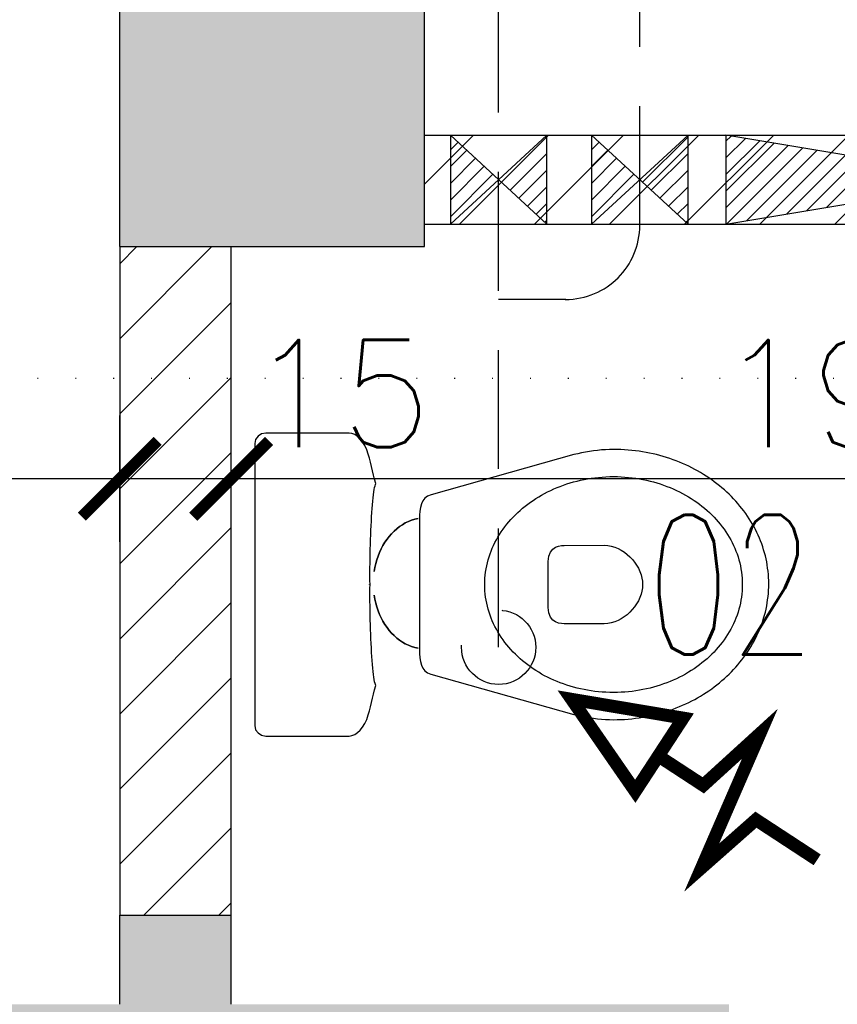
# Model space of a CAD drawing. Header units: millimetres. Extents: x 31969 to 285678, y -69766 to -1123.
# Tile 26 of 102: x 141973 to 142083, y -10605 to -10473. Entities that reach past the tile are written whole.
import ezdxf

# ---------------------------------------------------------------- set-up
doc = ezdxf.new("R2010")
doc.units = ezdxf.units.MM
doc.linetypes.add('DOT', pattern=[0.25, 0, -0.25])
doc.linetypes.add('KRE_16_8', pattern=[24, 16, -8])
for name, color, linetype in [('a- wentylacja Łukasza 2', 118, 'Continuous'), ('a-opis 1', 3, 'Continuous'), ('a-opis technologii 2', 12, 'Continuous'), ('a-przekrój 2', 251, 'Continuous'), ('a-szraf', 252, 'Continuous'), ('a-wymiary', 11, 'Continuous'), ('a-wyposażenie', 84, 'Continuous'), ('a-ściany działowe projektowane', 5, 'Continuous'), ('a-ściany istniejące murowane', 6, 'Continuous')]:
    doc.layers.add(name, color=color, linetype=linetype)
doc.styles.add('MAREK', font='simplex.shx')
doc.styles.add('RS01507', font='romans.shx', dxfattribs={"width": 0.7, "height": 0.15})
doc.dimstyles.new('MAREK', dxfattribs={"dimscale": 0.85, "dimtxt": 17, "dimasz": 12, "dimexe": 10, "dimexo": 0.625, "dimgap": 5, "dimtad": 1, "dimdec": 1, "dimdsep": 46, "dimtxsty": 'MAREK', "dimblk1": 'ARCHTICK', "dimblk2": 'ARCHTICK', "dimsah": 1, "dimcen": 2.5, "dimdle": 10, "dimadec": 0, "dimazin": 0, "dimtfac": 1, "dimtdec": 1, "dimtmove": 1, "dimatfit": 3, "dimldrblk": 'ARCHTICK', "dimfxl": 0, "dimtolj": 1, "dimtzin": 0, "dimarcsym": 0})

# ---------------------------------------------------------------- blocks, each defined once
blk = doc.blocks.new('_ARCHTICK')
at = {"color": 0, "linetype": 'ByBlock', "const_width": 0.15}
blk.add_lwpolyline([(-0.5, -0.5), (0.5, 0.5)], dxfattribs=at)
blk = doc.blocks.new('*D102')
at = {"layer": 'a-wymiary', "color": 0, "lineweight": -2, "ltscale": 100}
for p, q in [((142001.07, -10542.86), (142001.07, -10525.86)), ((142191.07, -10542.86), (142191.07, -10525.86)), ((142199.57, -10534.36), (141992.57, -10534.36))]:
    blk.add_line(p, q, dxfattribs=at)
at = {"layer": 'DEFPOINTS', "color": 0, "ltscale": 100}
for p in [(142001.07, -10534.36), (142001.07, -10543.83), (142191.07, -10543.83)]:
    blk.add_point(p, dxfattribs=at)
at = {"layer": 'a-wymiary', "color": 0, "lineweight": -2, "ltscale": 100, "xscale": 10.2, "yscale": 10.2, "zscale": 10.2, "rotation": 180}
blk.add_blockref('_ARCHTICK', (142001.07, -10534.36), dxfattribs=at)
at = {"layer": 'a-wymiary', "color": 0, "lineweight": -2, "ltscale": 100, "xscale": 10.2, "yscale": 10.2, "zscale": 10.2}
blk.add_blockref('_ARCHTICK', (142191.07, -10534.36), dxfattribs=at)
at = {"layer": 'a-wymiary', "color": 0, "ltscale": 100, "insert": (142085.14, -10522.88), "char_height": 14.45, "attachment_point": 5, "style": 'MAREK'}
blk.add_mtext('\\A1;190', dxfattribs=at)
blk = doc.blocks.new('*D103')
at = {"layer": 'a-wymiary', "color": 0, "lineweight": -2, "ltscale": 100}
for p, q in [((141986.07, -10542.36), (141986.07, -10525.86)), ((142001.07, -10542.86), (142001.07, -10525.86)), ((142009.57, -10534.36), (141977.57, -10534.36))]:
    blk.add_line(p, q, dxfattribs=at)
at = {"layer": 'DEFPOINTS', "color": 0, "ltscale": 100}
for p in [(141986.07, -10534.36), (141986.07, -10542.89), (142001.07, -10543.83)]:
    blk.add_point(p, dxfattribs=at)
at = {"layer": 'a-wymiary', "color": 0, "lineweight": -2, "ltscale": 100, "xscale": 10.2, "yscale": 10.2, "zscale": 10.2, "rotation": 180}
blk.add_blockref('_ARCHTICK', (141986.07, -10534.36), dxfattribs=at)
at = {"layer": 'a-wymiary', "color": 0, "lineweight": -2, "ltscale": 100, "xscale": 10.2, "yscale": 10.2, "zscale": 10.2}
blk.add_blockref('_ARCHTICK', (142001.07, -10534.36), dxfattribs=at)
at = {"layer": 'a-wymiary', "color": 0, "ltscale": 100, "insert": (142015.76, -10522.88), "char_height": 14.45, "attachment_point": 5, "style": 'MAREK'}
blk.add_mtext('\\A1;15', dxfattribs=at)
blk = doc.blocks.new('*D118')
at = {"layer": 'a-wymiary', "color": 0, "lineweight": -2, "ltscale": 100}
for p, q in [((140928.07, -10542.86), (140928.07, -10525.86)), ((141986.07, -10542.86), (141986.07, -10525.86)), ((141994.57, -10534.36), (140919.57, -10534.36))]:
    blk.add_line(p, q, dxfattribs=at)
at = {"layer": 'DEFPOINTS', "color": 0, "ltscale": 100}
for p in [(140928.07, -10534.36), (140928.07, -10544.14), (141986.07, -10544.14)]:
    blk.add_point(p, dxfattribs=at)
at = {"layer": 'a-wymiary', "color": 0, "lineweight": -2, "ltscale": 100, "xscale": 10.2, "yscale": 10.2, "zscale": 10.2, "rotation": 180}
blk.add_blockref('_ARCHTICK', (140928.07, -10534.36), dxfattribs=at)
at = {"layer": 'a-wymiary', "color": 0, "lineweight": -2, "ltscale": 100, "xscale": 10.2, "yscale": 10.2, "zscale": 10.2}
blk.add_blockref('_ARCHTICK', (141986.07, -10534.36), dxfattribs=at)
at = {"layer": 'a-wymiary', "color": 0, "ltscale": 100, "insert": (141457.07, -10522.88), "char_height": 14.45, "attachment_point": 5, "style": 'MAREK'}
blk.add_mtext('\\A1;1058', dxfattribs=at)

msp = doc.modelspace()

# ---------------------------------------------------------------- hatches: boundary and pattern name
at = {"layer": 'a- wentylacja Łukasza 2'}
h = msp.add_hatch(dxfattribs=at)
h.set_pattern_fill('LINE', color=256, scale=0.5, angle=45)
h.paths.add_polyline_path([(142037.07, -10494.1), (142030.57, -10488.1), (142030.57, -10500.1)])
h.paths.add_polyline_path([(142043.57, -10488.1), (142037.07, -10494.1), (142043.57, -10500.1)])
h = msp.add_hatch(dxfattribs=at)
h.set_pattern_fill('LINE', color=256, scale=0.5, angle=45)
h.set_pattern_definition([(45, (19, 0), (-1.122532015, 1.122532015), [])])
h.paths.add_polyline_path([(142056.07, -10494.1), (142049.57, -10488.1), (142049.57, -10500.1)])
h.paths.add_polyline_path([(142062.57, -10488.1), (142056.07, -10494.1), (142062.57, -10500.1)])
h = msp.add_hatch(dxfattribs=at)
h.set_pattern_fill('LINE', color=256, scale=0.5, angle=45)
h.paths.add_polyline_path([(142139.06, -10488.1), (142103.37, -10494.1), (142139.06, -10500.1)])
h.paths.add_polyline_path([(142103.37, -10494.1), (142067.67, -10488.1), (142067.67, -10500.1)])
at = {"layer": 'a-przekrój 2', "ltscale": 0.1}
h = msp.add_hatch(dxfattribs=at)
h.set_pattern_fill('LINE', color=256, scale=2.25, angle=45)
h.paths.add_polyline_path([(142266.07, -10375.1), (142266.07, -10360.1), (142236.07, -10360.1), (142236.07, -10375.1)])
h.paths.add_polyline_path([(142181.07, -10500.1), (142191.07, -10500.1), (142191.07, -10488.1), (142181.07, -10488.1)])
h.paths.add_polyline_path([(142089.07, -10500.1), (142089.07, -10488.1), (142027.07, -10488.1), (142027.07, -10500.1)])
h.paths.add_polyline_path([(142001.07, -10503.1), (141986.07, -10503.1), (141986.07, -10593.1), (142001.07, -10593.1)])
h.paths.add_polyline_path([(142001.07, -10313.1), (141986.07, -10313.1), (141986.07, -10360.1), (142001.07, -10360.1)])
at = {"layer": 'a-szraf', "ltscale": 0.9}
h = msp.add_hatch(color=254, dxfattribs=at)
h.dxf.hatch_style = 1
h.paths.add_polyline_path([(143596.07, -10385.1), (143596.07, -10361.1), (143596.07, -10351.1), (143541.07, -10351.1), (143541.07, -10360.1), (143246.07, -10360.1), (143246.07, -10402.1), (143256.07, -10402.1), (143256.07, -10416.1), (143266.07, -10416.1), (143266.07, -10402.1), (143541.07, -10402.1), (143555.07, -10402.1), (143555.07, -10619.1), (142992.53, -10619.1), (142992.53, -10660.1), (143017.07, -10660.1), (143017.07, -11255.1), (143386.07, -11255.1), (143386.07, -11247.1), (143386.07, -11231.1), (143041.07, -11231.1), (143041.07, -10687.1), (143556.07, -10687.1), (143556.07, -11231.1), (143536.07, -11231.1), (143536.07, -11255.1), (143580.07, -11255.1), (143580.07, -10660.1), (143596.07, -10660.1)])
h.paths.add_polyline_path([(143611.07, -10385.1), (143596.07, -10385.1), (143596.07, -10660.1), (143580.07, -10660.1), (143580.07, -11255.1), (143536.07, -11255.1), (143536.07, -11271.1), (143596.07, -11271.1), (143596.07, -10675.1), (143611.07, -10675.1)])
h.paths.add_polyline_path([(143611.07, -10351.1), (143596.07, -10351.1), (143596.07, -10361.1), (143611.07, -10361.1)])
h.paths.add_polyline_path([(143017.07, -10660.1), (142992.53, -10660.1), (142992.53, -10675.1), (143001.07, -10675.1), (143001.07, -11271.1), (143386.07, -11271.1), (143386.07, -11255.1), (143017.07, -11255.1)])
h.paths.add_polyline_path([(143259.07, -11056.1), (143216.07, -11056.1), (143216.07, -10862.1), (143381.07, -10862.1), (143381.07, -11056.1), (143377.07, -11056.1), (143377.07, -11076.1), (143401.07, -11076.1), (143401.07, -10842.1), (143196.07, -10842.1), (143196.07, -11076.1), (143259.07, -11076.1)], flags=17)
h.paths.add_polyline_path([(143208.07, -11076.1), (143196.07, -11076.1), (143196.07, -11111.1), (143208.07, -11111.1)], flags=17)
h.paths.add_polyline_path([(143208.07, -11221.1), (143196.07, -11221.1), (143196.07, -11231.1), (143208.07, -11231.1)], flags=17)
h.paths.add_polyline_path([(142951.03, -10660.1), (142831.07, -10660.1), (142831.07, -10675.1), (142946.61, -10675.1), (142951.03, -10668.95)])
h.paths.add_polyline_path([(142951.03, -10619.1), (142921.07, -10619.1), (142921.07, -10605.1), (142921.07, -10524.1), (142879.07, -10524.1), (142879.07, -10605.1), (142831.07, -10605.1), (142831.07, -10660.1), (142951.03, -10660.1)])
h.paths.add_polyline_path([(142951.03, -10605.1), (142921.07, -10605.1), (142921.07, -10619.1), (142951.03, -10619.1)], flags=17)
h.paths.add_polyline_path([(142971.78, -10605.1), (142951.03, -10605.1), (142959.33, -10619.1), (142971.78, -10619.1)])
h.paths.add_polyline_path([(142951.03, -10605.1), (142951.03, -10619.1), (142959.33, -10619.1)], flags=17)
h.paths.add_polyline_path([(142992.53, -10605.1), (142971.78, -10605.1), (142971.78, -10619.1), (142984.23, -10619.1)])
h.paths.add_polyline_path([(142992.53, -10605.1), (142984.23, -10619.1), (142992.53, -10619.1)], flags=17)
h.paths.add_polyline_path([(142992.53, -10619.1), (142984.23, -10619.1), (142971.78, -10640.1), (142983.64, -10660.1), (142992.53, -10660.1)])
h.paths.add_polyline_path([(142959.33, -10619.1), (142951.03, -10619.1), (142951.03, -10660.1), (142957.4, -10660.1), (142971.78, -10640.1)])
h.paths.add_polyline_path([(142971.78, -10619.1), (142959.33, -10619.1), (142971.78, -10640.1)], flags=17)
h.paths.add_polyline_path([(142984.23, -10619.1), (142971.78, -10619.1), (142971.78, -10640.1)], flags=17)
h.paths.add_polyline_path([(142971.78, -10640.1), (142959.92, -10660.1), (142971.78, -10660.1)], flags=16)
h.paths.add_polyline_path([(142971.78, -10640.1), (142971.78, -10660.1), (142983.64, -10660.1)], flags=17)
h.paths.add_polyline_path([(142983.64, -10660.1), (142971.78, -10660.1), (142971.78, -10675.1), (142992.53, -10675.1)])
h.paths.add_polyline_path([(142971.78, -10660.1), (142959.92, -10660.1), (142951.03, -10675.1), (142971.78, -10675.1)])
h.paths.add_polyline_path([(142992.53, -10660.1), (142983.64, -10660.1), (142992.53, -10675.1)], flags=17)
h.paths.add_polyline_path([(142959.92, -10660.1), (142957.4, -10660.1), (142951.03, -10668.95), (142951.03, -10675.1)], flags=17)
h.paths.add_polyline_path([(142957.4, -10660.1), (142951.03, -10660.1), (142951.03, -10668.95)], flags=16)
h.paths.add_polyline_path([(142971.78, -10640.1), (142957.4, -10660.1), (142959.92, -10660.1)], flags=17)
h.paths.add_polyline_path([(142954.53, -10360.1), (142853.07, -10360.1), (142853.07, -10375.1), (142879.07, -10375.1), (142879.07, -10444.1), (142921.07, -10444.1), (142921.07, -10402.1), (142954.53, -10402.1)])
h.paths.add_polyline_path([(143127.56, -10360.1), (143036.07, -10360.1), (143036.07, -10375.1), (142989.03, -10375.1), (142989.03, -10402.1), (143127.56, -10402.1)])
h.paths.add_polyline_path([(143144.07, -10365.59), (143144.07, -10360.1), (143137.06, -10360.1), (143137.06, -10381.09)], flags=17)
h.paths.add_polyline_path([(143137.06, -10360.1), (143127.56, -10360.1), (143137.06, -10381.1), (143137.06, -10381.09)], flags=17)
h.paths.add_polyline_path([(143127.56, -10360.1), (143127.56, -10402.1), (143137.06, -10381.1)], flags=17)
h.paths.add_polyline_path([(143137.06, -10381.1), (143137.06, -10381.1), (143127.56, -10402.1), (143137.06, -10402.1)], flags=17)
h.paths.add_polyline_path([(143144.07, -10396.6), (143137.06, -10381.1), (143137.06, -10402.1), (143144.07, -10402.1)], flags=17)
h.paths.add_polyline_path([(143144.07, -10365.59), (143137.06, -10381.09), (143137.06, -10381.1), (143144.07, -10396.6)], flags=17)
h.paths.add_polyline_path([(142989.03, -10375.1), (142976.71, -10375.1), (142971.78, -10381.1), (142989.03, -10402.1)])
h.paths.add_polyline_path([(142976.71, -10375.1), (142971.78, -10375.1), (142971.78, -10381.1)], flags=17)
h.paths.add_polyline_path([(142971.78, -10375.1), (142966.85, -10375.1), (142971.78, -10381.1)], flags=17)
h.paths.add_polyline_path([(142966.85, -10375.1), (142966.07, -10375.1), (142966.07, -10374.15), (142954.53, -10360.1), (142954.53, -10402.1), (142971.78, -10381.1)])
h.paths.add_polyline_path([(142966.07, -10360.1), (142954.53, -10360.1), (142966.07, -10374.15)], flags=17)
h.paths.add_polyline_path([(142971.78, -10381.1), (142954.53, -10402.1), (142971.78, -10402.1)], flags=17)
h.paths.add_polyline_path([(142971.78, -10381.1), (142971.78, -10402.1), (142989.03, -10402.1)], flags=17)
h.paths.add_polyline_path([(142741.07, -10396.7), (142726.07, -10396.7), (142726.07, -10605.1), (142630.86, -10605.1), (142630.86, -10660.1), (142741.07, -10660.1), (142741.07, -10605.1)])
h.paths.add_polyline_path([(142741.07, -10660.1), (142630.86, -10660.1), (142630.86, -10675.1), (142741.07, -10675.1)])
h.paths.add_polyline_path([(142630.86, -10660.1), (142613.07, -10660.1), (142613.07, -10675.1), (142630.86, -10675.1)])
h.paths.add_polyline_path([(142630.86, -10605.1), (142613.07, -10605.1), (142613.07, -10660.1), (142630.86, -10660.1)])
h.paths.add_polyline_path([(142751.07, -10360.1), (142726.07, -10360.1), (142726.07, -10375.1), (142726.07, -10383.7), (142741.07, -10383.7), (142741.07, -10375.1), (142751.07, -10375.1)])
h.paths.add_polyline_path([(142741.07, -10383.7), (142733.57, -10390.2), (142741.07, -10390.2)])
h.paths.add_polyline_path([(142726.07, -10383.7), (142726.07, -10390.2), (142733.57, -10390.2)])
h.paths.add_polyline_path([(142741.07, -10383.7), (142726.07, -10383.7), (142733.57, -10390.2)])
h.paths.add_polyline_path([(142733.57, -10390.2), (142726.07, -10396.7), (142741.07, -10396.7)])
h.paths.add_polyline_path([(142733.57, -10390.2), (142726.07, -10390.2), (142726.07, -10396.7)], flags=17)
h.paths.add_polyline_path([(142741.07, -10390.2), (142733.57, -10390.2), (142741.07, -10396.7)], flags=17)
h.paths.add_polyline_path([(142523.07, -10660.1), (142376.07, -10660.1), (142376.07, -10675.1), (142523.07, -10675.1)])
h.paths.add_polyline_path([(142523.07, -10605.1), (142376.07, -10605.1), (142376.07, -10660.1), (142523.07, -10660.1)])
h.paths.add_polyline_path([(142286.07, -10605.1), (142206.07, -10605.1), (142206.07, -10388.99), (142191.07, -10388.99), (142191.07, -10605.1), (142158.07, -10605.1), (142158.07, -10660.1), (142286.07, -10660.1)])
h.paths.add_polyline_path([(142286.07, -10660.1), (142158.07, -10660.1), (142158.07, -10675.1), (142286.07, -10675.1)])
h.paths.add_polyline_path([(142068.07, -10660.1), (141971.07, -10660.1), (141971.07, -10675.1), (142068.07, -10675.1)])
h.paths.add_polyline_path([(142068.07, -10605.1), (142001.07, -10605.1), (142001.07, -10593.1), (141986.07, -10593.1), (141986.07, -10605.1), (141971.07, -10605.1), (141971.07, -10660.1), (142068.07, -10660.1)])
h.paths.add_polyline_path([(142027.07, -10456.2), (141986.07, -10456.2), (141986.07, -10503.1), (142027.07, -10503.1)])
h.paths.add_polyline_path([(142027.07, -10431.6), (142013.57, -10431.6), (141999.57, -10431.6), (141999.57, -10417.6), (142013.57, -10417.6), (142027.07, -10417.6), (142027.07, -10375.1), (142066.06, -10375.1), (142066.06, -10360.1), (141986.07, -10360.1), (141986.07, -10456.2), (142027.07, -10456.2)])
h.paths.add_polyline_path([(142027.07, -10417.6), (142013.57, -10417.6), (142013.57, -10431.6), (142027.07, -10431.6)], flags=17)
h.paths.add_polyline_path([(142085.07, -10360.1), (142066.06, -10360.1), (142085.07, -10364)], flags=17)
h.paths.add_polyline_path([(142085.07, -10364), (142066.06, -10360.1), (142066.06, -10375.1), (142085.07, -10371.19)])
h.paths.add_polyline_path([(142085.07, -10371.19), (142066.06, -10375.1), (142085.07, -10375.1)], flags=17)
h.paths.add_polyline_path([(142486.07, -10375.1), (142634.07, -10375.1), (142634.07, -10360.1), (142368.07, -10360.1), (142368.07, -10375.1), (142446.07, -10375.1), (142446.07, -10500.1), (142486.07, -10500.1)])
h.paths.add_polyline_path([(142236.07, -10360.1), (142187.07, -10360.1), (142187.07, -10375.1), (142191.07, -10375.1), (142191.07, -10375.99), (142206.07, -10375.99), (142206.07, -10375.1), (142236.07, -10375.1)])
h.paths.add_polyline_path([(142206.07, -10375.99), (142191.07, -10375.99), (142198.57, -10382.49)])
h.paths.add_polyline_path([(142191.07, -10375.99), (142191.07, -10382.49), (142198.57, -10382.49)], flags=17)
h.paths.add_polyline_path([(142206.07, -10375.99), (142198.57, -10382.49), (142206.07, -10382.49)], flags=17)
h.paths.add_polyline_path([(142206.07, -10382.49), (142198.57, -10382.49), (142206.07, -10388.99)])
h.paths.add_polyline_path([(142198.57, -10382.49), (142191.07, -10388.99), (142206.07, -10388.99)])
h.paths.add_polyline_path([(142198.57, -10382.49), (142191.07, -10382.49), (142191.07, -10388.99)])

# ---------------------------------------------------------------- linework, layer by layer
at = {"layer": 'a- wentylacja Łukasza 2', "linetype": 'KRE_16_8'}
for p, q in [((142056.07, -10500.22), (142056.07, -10382.49)), ((142037.07, -10557.04), (142037.07, -10434.6)), ((142046.07, -10510.22), (142037.07, -10510.22))]:
    msp.add_line(p, q, dxfattribs=at)
at = {"layer": 'a- wentylacja Łukasza 2'}
for p, q in [((142030.57, -10488.1), (142043.57, -10500.1)), ((142043.57, -10488.1), (142030.57, -10500.1)), ((142030.57, -10488.1), (142030.57, -10500.1)), ((142043.57, -10500.1), (142043.57, -10488.1)), ((142049.57, -10488.1), (142062.57, -10500.1)), ((142062.57, -10488.1), (142049.57, -10500.1)), ((142049.57, -10488.1), (142049.57, -10500.1)), ((142062.57, -10500.1), (142062.57, -10488.1)), ((142067.67, -10488.1), (142067.67, -10500.1)), ((142139.06, -10500.1), (142067.67, -10488.1)), ((142067.67, -10500.1), (142139.06, -10488.1))]:
    msp.add_line(p, q, dxfattribs=at)
at = {"layer": 'a- wentylacja Łukasza 2', "ltscale": 0.5, "const_width": 1.74}
msp.add_lwpolyline([(142079.95, -10585.65), (142071.7, -10580.25), (142064.4, -10586.7), (142072.24, -10568.67), (142064.61, -10575.62), (142058.57, -10571.67), (142061.9, -10566.57), (142046.89, -10564.04), (142055.46, -10576.43), (142058.57, -10571.67)], dxfattribs=at)
at = {"layer": 'a- wentylacja Łukasza 2', "linetype": 'KRE_16_8'}
msp.add_circle((142037.07, -10557.04), 5, dxfattribs=at)
msp.add_arc((142046.07, -10500.22), 10, 270, 0, dxfattribs=at)
msp.add_point((142046.07, -10510.22), dxfattribs=at)
at = {"layer": 'a-opis 1', "linetype": 'DOT', "ltscale": 20}
msp.add_line((142148.5, -10520.85), (141936.15, -10520.85), dxfattribs=at)
at = {"layer": 'a-wyposażenie'}
for p, q in [((142005.17, -10528.32), (142004.69, -10528.62)), ((142005.75, -10528.21), (142005.17, -10528.32)), ((142016.94, -10528.21), (142005.75, -10528.21)), ((142017.32, -10528.26), (142016.94, -10528.21)), ((142017.7, -10528.41), (142017.32, -10528.26)), ((142018.07, -10528.67), (142017.7, -10528.41)), ((142004.36, -10529.07), (142004.24, -10529.62)), ((142004.24, -10529.62), (142004.24, -10548.6)), ((142004.69, -10528.62), (142004.36, -10529.07)), ((142018.42, -10529), (142018.07, -10528.67)), ((142018.76, -10529.42), (142018.42, -10529)), ((142019.06, -10529.9), (142018.76, -10529.42)), ((142019.32, -10530.45), (142019.06, -10529.9)), ((142019.53, -10531.05), (142019.32, -10530.45)), ((142019.68, -10531.59), (142019.53, -10531.05)), ((142019.53, -10531.05), (142019.53, -10531.05)), ((142047.2, -10531.1), (142027.97, -10536.52)), ((142047.72, -10530.99), (142047.2, -10531.1)), ((142048.24, -10530.88), (142047.72, -10530.99)), ((142048.76, -10530.78), (142048.24, -10530.88)), ((142049.29, -10530.69), (142048.76, -10530.78)), ((142049.82, -10530.61), (142049.29, -10530.69)), ((142050.36, -10530.54), (142049.82, -10530.61)), ((142050.9, -10530.48), (142050.36, -10530.54)), ((142051.44, -10530.44), (142050.9, -10530.48)), ((142051.99, -10530.42), (142051.44, -10530.44)), ((142052.54, -10530.41), (142051.99, -10530.42)), ((142053.04, -10530.41), (142052.54, -10530.41)), ((142053.53, -10530.43), (142053.04, -10530.41)), ((142054.02, -10530.45), (142053.53, -10530.43)), ((142054.52, -10530.49), (142054.02, -10530.45)), ((142055, -10530.53), (142054.52, -10530.49)), ((142055.49, -10530.59), (142055, -10530.53)), ((142055.97, -10530.65), (142055.49, -10530.59)), ((142056.44, -10530.73), (142055.97, -10530.65)), ((142056.92, -10530.81), (142056.44, -10530.73)), ((142057.38, -10530.9), (142056.92, -10530.81)), ((142057.85, -10531), (142057.38, -10530.9)), ((142058.31, -10531.11), (142057.85, -10531)), ((142058.77, -10531.23), (142058.31, -10531.11)), ((142019.81, -10532.14), (142019.68, -10531.59)), ((142019.95, -10532.71), (142019.81, -10532.14)), ((142059.22, -10531.36), (142058.77, -10531.23)), ((142059.67, -10531.5), (142059.22, -10531.36)), ((142060.11, -10531.64), (142059.67, -10531.5)), ((142060.55, -10531.79), (142060.11, -10531.64)), ((142060.98, -10531.96), (142060.55, -10531.79)), ((142061.41, -10532.13), (142060.98, -10531.96)), ((142061.83, -10532.3), (142061.41, -10532.13)), ((142062.25, -10532.49), (142061.83, -10532.3)), ((142062.66, -10532.68), (142062.25, -10532.49)), ((142020.08, -10533.28), (142019.95, -10532.71)), ((142020.22, -10533.86), (142020.08, -10533.28)), ((142063.07, -10532.89), (142062.66, -10532.68)), ((142063.47, -10533.09), (142063.07, -10532.89)), ((142063.86, -10533.31), (142063.47, -10533.09)), ((142064.25, -10533.53), (142063.86, -10533.31)), ((142064.64, -10533.77), (142064.25, -10533.53)), ((142065.01, -10534), (142064.64, -10533.77)), ((142020.38, -10534.43), (142020.22, -10533.86)), ((142020.56, -10535), (142020.38, -10534.43)), ((142020.44, -10535.3), (142020.5, -10535.12)), ((142020.5, -10535.12), (142020.56, -10535)), ((142020.56, -10535), (142020.56, -10535)), ((142045.8, -10535.21), (142046.25, -10535.06)), ((142046.25, -10535.06), (142046.7, -10534.92)), ((142046.7, -10534.92), (142047.16, -10534.79)), ((142047.16, -10534.79), (142047.63, -10534.66)), ((142047.63, -10534.66), (142048.1, -10534.55)), ((142048.1, -10534.55), (142048.57, -10534.45)), ((142048.57, -10534.45), (142049.05, -10534.36)), ((142049.05, -10534.36), (142049.54, -10534.29)), ((142049.54, -10534.29), (142050.03, -10534.22)), ((142050.03, -10534.22), (142050.52, -10534.17)), ((142050.52, -10534.17), (142051.02, -10534.12)), ((142051.02, -10534.12), (142051.52, -10534.09)), ((142051.52, -10534.09), (142052.03, -10534.07)), ((142052.03, -10534.07), (142052.54, -10534.07)), ((142052.54, -10534.07), (142052.54, -10534.07)), ((142052.54, -10534.07), (142053.05, -10534.07)), ((142053.05, -10534.07), (142053.55, -10534.09)), ((142053.55, -10534.09), (142054.06, -10534.12)), ((142054.06, -10534.12), (142054.55, -10534.17)), ((142054.55, -10534.17), (142055.05, -10534.22)), ((142055.05, -10534.22), (142055.54, -10534.29)), ((142055.54, -10534.29), (142056.02, -10534.36)), ((142056.02, -10534.36), (142056.5, -10534.45)), ((142056.5, -10534.45), (142056.98, -10534.55)), ((142056.98, -10534.55), (142057.45, -10534.66)), ((142057.45, -10534.66), (142057.91, -10534.79)), ((142057.91, -10534.79), (142058.37, -10534.92)), ((142058.37, -10534.92), (142058.83, -10535.06)), ((142058.83, -10535.06), (142059.27, -10535.21)), ((142065.38, -10534.25), (142065.01, -10534)), ((142065.75, -10534.5), (142065.38, -10534.25)), ((142066.1, -10534.76), (142065.75, -10534.5)), ((142066.45, -10535.03), (142066.1, -10534.76)), ((142066.8, -10535.3), (142066.45, -10535.03)), ((142020.22, -10536.5), (142020.27, -10536.13)), ((142020.27, -10536.13), (142020.33, -10535.8)), ((142020.33, -10535.8), (142020.38, -10535.52)), ((142020.38, -10535.52), (142020.44, -10535.3)), ((142042.86, -10536.55), (142043.26, -10536.34)), ((142043.26, -10536.34), (142043.66, -10536.12)), ((142043.66, -10536.12), (142044.08, -10535.92)), ((142044.08, -10535.92), (142044.5, -10535.73)), ((142044.5, -10535.73), (142044.93, -10535.55)), ((142044.93, -10535.55), (142045.36, -10535.38)), ((142045.36, -10535.38), (142045.8, -10535.21)), ((142059.27, -10535.21), (142059.71, -10535.38)), ((142059.71, -10535.38), (142060.15, -10535.55)), ((142060.15, -10535.55), (142060.58, -10535.73)), ((142060.58, -10535.73), (142061, -10535.92)), ((142061, -10535.92), (142061.41, -10536.12)), ((142061.41, -10536.12), (142061.82, -10536.34)), ((142061.82, -10536.34), (142062.22, -10536.55)), ((142067.13, -10535.58), (142066.8, -10535.3)), ((142067.46, -10535.86), (142067.13, -10535.58)), ((142067.78, -10536.15), (142067.46, -10535.86)), ((142068.1, -10536.45), (142067.78, -10536.15)), ((142068.41, -10536.75), (142068.1, -10536.45)), ((142020.09, -10537.85), (142020.13, -10537.37)), ((142020.13, -10537.37), (142020.18, -10536.92)), ((142020.18, -10536.92), (142020.22, -10536.5)), ((142026.68, -10537.75), (142026.55, -10538.21)), ((142026.88, -10537.33), (142026.68, -10537.75)), ((142027.15, -10536.98), (142026.88, -10537.33)), ((142027.51, -10536.71), (142027.15, -10536.98)), ((142027.97, -10536.52), (142027.51, -10536.71)), ((142040.63, -10538.05), (142040.98, -10537.78)), ((142040.98, -10537.78), (142041.34, -10537.52)), ((142041.34, -10537.52), (142041.71, -10537.27)), ((142041.71, -10537.27), (142042.08, -10537.02)), ((142042.08, -10537.02), (142042.47, -10536.78)), ((142042.47, -10536.78), (142042.86, -10536.55)), ((142062.22, -10536.55), (142062.61, -10536.78)), ((142062.61, -10536.78), (142062.99, -10537.02)), ((142062.99, -10537.02), (142063.37, -10537.27)), ((142063.37, -10537.27), (142063.74, -10537.52)), ((142063.74, -10537.52), (142064.09, -10537.78)), ((142064.09, -10537.78), (142064.44, -10538.05)), ((142068.7, -10537.06), (142068.41, -10536.75)), ((142069, -10537.38), (142068.7, -10537.06)), ((142069.28, -10537.7), (142069, -10537.38)), ((142069.55, -10538.03), (142069.28, -10537.7)), ((142019.97, -10539.47), (142020.01, -10538.91)), ((142020.01, -10538.91), (142020.05, -10538.36)), ((142020.05, -10538.36), (142020.09, -10537.85)), ((142026.47, -10538.72), (142026.43, -10539.27)), ((142026.55, -10538.21), (142026.47, -10538.72)), ((142039.32, -10539.21), (142039.64, -10538.91)), ((142039.64, -10538.91), (142039.96, -10538.62)), ((142039.96, -10538.62), (142040.29, -10538.33)), ((142040.29, -10538.33), (142040.63, -10538.05)), ((142064.44, -10538.05), (142064.78, -10538.33)), ((142064.78, -10538.33), (142065.12, -10538.62)), ((142065.12, -10538.62), (142065.44, -10538.91)), ((142065.44, -10538.91), (142065.75, -10539.21)), ((142069.82, -10538.36), (142069.55, -10538.03)), ((142070.08, -10538.69), (142069.82, -10538.36)), ((142070.33, -10539.04), (142070.08, -10538.69)), ((142070.57, -10539.38), (142070.33, -10539.04)), ((142019.91, -10540.67), (142019.94, -10540.06)), ((142019.94, -10540.06), (142019.97, -10539.47)), ((142024.51, -10540.31), (142024.12, -10540.54)), ((142024.12, -10540.54), (142024.51, -10540.31)), ((142024.93, -10540.11), (142024.51, -10540.31)), ((142024.51, -10540.31), (142024.93, -10540.11)), ((142025.35, -10539.94), (142024.93, -10540.11)), ((142024.93, -10540.11), (142025.35, -10539.94)), ((142025.78, -10539.8), (142025.35, -10539.94)), ((142025.35, -10539.94), (142025.78, -10539.8)), ((142026.23, -10539.7), (142025.78, -10539.8)), ((142025.78, -10539.8), (142026.23, -10539.7)), ((142026.42, -10539.83), (142026.41, -10540.4)), ((142026.41, -10540.4), (142026.41, -10548.51)), ((142026.43, -10539.27), (142026.42, -10539.83)), ((142038.17, -10540.48), (142038.44, -10540.16)), ((142038.44, -10540.16), (142038.73, -10539.83)), ((142038.73, -10539.83), (142039.02, -10539.52)), ((142039.02, -10539.52), (142039.32, -10539.21)), ((142065.75, -10539.21), (142066.06, -10539.52)), ((142066.06, -10539.52), (142066.35, -10539.83)), ((142066.35, -10539.83), (142066.63, -10540.16)), ((142066.63, -10540.16), (142066.9, -10540.48)), ((142070.8, -10539.74), (142070.57, -10539.38)), ((142071.03, -10540.09), (142070.8, -10539.74)), ((142071.24, -10540.46), (142071.03, -10540.09)), ((142019.85, -10541.91), (142019.88, -10541.28)), ((142019.88, -10541.28), (142019.91, -10540.67)), ((142022.67, -10541.75), (142022.35, -10542.11)), ((142022.35, -10542.11), (142022.67, -10541.75)), ((142023.01, -10541.41), (142022.67, -10541.75)), ((142022.67, -10541.75), (142023.01, -10541.41)), ((142023.36, -10541.09), (142023.01, -10541.41)), ((142023.01, -10541.41), (142023.36, -10541.09)), ((142023.73, -10540.8), (142023.36, -10541.09)), ((142023.36, -10541.09), (142023.73, -10540.8)), ((142024.12, -10540.54), (142023.73, -10540.8)), ((142023.73, -10540.8), (142024.12, -10540.54)), ((142037.19, -10541.86), (142037.42, -10541.51)), ((142037.42, -10541.51), (142037.66, -10541.16)), ((142037.66, -10541.16), (142037.91, -10540.82)), ((142037.91, -10540.82), (142038.17, -10540.48)), ((142066.9, -10540.48), (142067.17, -10540.82)), ((142067.17, -10540.82), (142067.42, -10541.16)), ((142067.42, -10541.16), (142067.66, -10541.51)), ((142067.66, -10541.51), (142067.89, -10541.86)), ((142071.45, -10540.82), (142071.24, -10540.46)), ((142071.64, -10541.19), (142071.45, -10540.82)), ((142071.83, -10541.57), (142071.64, -10541.19)), ((142072, -10541.95), (142071.83, -10541.57)), ((142019.81, -10543.19), (142019.83, -10542.55)), ((142019.83, -10542.55), (142019.85, -10541.91)), ((142021.77, -10542.91), (142021.5, -10543.35)), ((142021.5, -10543.35), (142021.77, -10542.91)), ((142022.05, -10542.5), (142021.77, -10542.91)), ((142021.77, -10542.91), (142022.05, -10542.5)), ((142022.35, -10542.11), (142022.05, -10542.5)), ((142022.05, -10542.5), (142022.35, -10542.11)), ((142036.39, -10543.33), (142036.57, -10542.95)), ((142036.57, -10542.95), (142036.77, -10542.58)), ((142036.77, -10542.58), (142036.97, -10542.22)), ((142036.97, -10542.22), (142037.19, -10541.86)), ((142067.89, -10541.86), (142068.1, -10542.22)), ((142068.1, -10542.22), (142068.31, -10542.58)), ((142068.31, -10542.58), (142068.51, -10542.95)), ((142068.51, -10542.95), (142068.69, -10543.33)), ((142072.17, -10542.33), (142072, -10541.95)), ((142072.33, -10542.72), (142072.17, -10542.33)), ((142072.48, -10543.11), (142072.33, -10542.72)), ((142019.78, -10544.47), (142019.79, -10543.83)), ((142019.79, -10543.83), (142019.81, -10543.19)), ((142021.04, -10544.27), (142020.85, -10544.76)), ((142020.85, -10544.76), (142021.04, -10544.27)), ((142021.26, -10543.8), (142021.04, -10544.27)), ((142021.04, -10544.27), (142021.26, -10543.8)), ((142021.5, -10543.35), (142021.26, -10543.8)), ((142021.26, -10543.8), (142021.5, -10543.35)), ((142035.92, -10544.48), (142036.06, -10544.09)), ((142036.06, -10544.09), (142036.22, -10543.71)), ((142036.22, -10543.71), (142036.39, -10543.33)), ((142043.81, -10544.78), (142044.03, -10544.23)), ((142044.03, -10544.23), (142044.36, -10543.84)), ((142044.36, -10543.84), (142044.74, -10543.57)), ((142044.74, -10543.57), (142045.15, -10543.42)), ((142045.15, -10543.42), (142045.55, -10543.34)), ((142045.55, -10543.34), (142045.91, -10543.33)), ((142045.91, -10543.33), (142051.29, -10543.31)), ((142051.29, -10543.31), (142051.77, -10543.34)), ((142051.77, -10543.34), (142052.24, -10543.43)), ((142052.24, -10543.43), (142052.71, -10543.56)), ((142052.71, -10543.56), (142053.15, -10543.75)), ((142053.15, -10543.75), (142053.58, -10543.97)), ((142053.58, -10543.97), (142053.99, -10544.23)), ((142053.99, -10544.23), (142054.37, -10544.53)), ((142068.69, -10543.33), (142068.86, -10543.71)), ((142068.86, -10543.71), (142069.02, -10544.09)), ((142069.02, -10544.09), (142069.16, -10544.48)), ((142072.61, -10543.51), (142072.48, -10543.11)), ((142072.74, -10543.9), (142072.61, -10543.51)), ((142072.86, -10544.31), (142072.74, -10543.9)), ((142072.97, -10544.71), (142072.86, -10544.31)), ((142019.75, -10546.34), (142019.76, -10545.73)), ((142019.76, -10545.73), (142019.77, -10545.11)), ((142019.77, -10545.11), (142019.78, -10544.47)), ((142020.68, -10545.26), (142020.53, -10545.78)), ((142020.53, -10545.78), (142020.68, -10545.26)), ((142020.85, -10544.76), (142020.68, -10545.26)), ((142020.68, -10545.26), (142020.85, -10544.76)), ((142035.47, -10546.08), (142035.56, -10545.68)), ((142035.56, -10545.68), (142035.66, -10545.27)), ((142035.66, -10545.27), (142035.78, -10544.87)), ((142035.78, -10544.87), (142035.92, -10544.48)), ((142043.73, -10545.51), (142043.81, -10544.78)), ((142043.73, -10548.36), (142043.73, -10545.51)), ((142054.37, -10544.53), (142054.73, -10544.86)), ((142054.73, -10544.86), (142055.07, -10545.22)), ((142055.07, -10545.22), (142055.37, -10545.6)), ((142055.37, -10545.6), (142055.64, -10546)), ((142069.16, -10544.48), (142069.29, -10544.87)), ((142069.29, -10544.87), (142069.41, -10545.27)), ((142069.41, -10545.27), (142069.52, -10545.68)), ((142069.52, -10545.68), (142069.61, -10546.08)), ((142073.06, -10545.12), (142072.97, -10544.71)), ((142073.15, -10545.54), (142073.06, -10545.12)), ((142073.22, -10545.95), (142073.15, -10545.54)), ((142019.75, -10546.94), (142019.75, -10546.34)), ((142019.75, -10547.52), (142019.75, -10546.94)), ((142020.41, -10546.32), (142020.31, -10546.86)), ((142020.31, -10546.86), (142020.41, -10546.32)), ((142020.53, -10545.78), (142020.41, -10546.32)), ((142020.41, -10546.32), (142020.53, -10545.78)), ((142035.27, -10547.32), (142035.32, -10546.91)), ((142035.32, -10546.91), (142035.39, -10546.49)), ((142035.39, -10546.49), (142035.47, -10546.08)), ((142055.64, -10546), (142055.88, -10546.41)), ((142055.88, -10546.41), (142056.08, -10546.84)), ((142056.08, -10546.84), (142056.24, -10547.28)), ((142069.61, -10546.08), (142069.69, -10546.49)), ((142069.69, -10546.49), (142069.75, -10546.91)), ((142069.75, -10546.91), (142069.81, -10547.32)), ((142073.28, -10546.37), (142073.22, -10545.95)), ((142073.33, -10546.79), (142073.28, -10546.37)), ((142073.38, -10547.22), (142073.33, -10546.79)), ((142019.75, -10548.07), (142019.75, -10547.52)), ((142019.76, -10548.6), (142019.75, -10548.07)), ((142035.21, -10548.17), (142035.23, -10547.75)), ((142035.21, -10548.6), (142035.21, -10548.17)), ((142035.23, -10547.75), (142035.27, -10547.32)), ((142043.73, -10551.69), (142043.73, -10548.36)), ((142056.24, -10547.28), (142056.36, -10547.72)), ((142056.36, -10547.72), (142056.43, -10548.16)), ((142056.43, -10548.16), (142056.45, -10548.59)), ((142069.81, -10547.32), (142069.84, -10547.75)), ((142069.84, -10547.75), (142069.86, -10548.17)), ((142069.86, -10548.17), (142069.87, -10548.6)), ((142073.4, -10547.64), (142073.38, -10547.22)), ((142073.42, -10548.07), (142073.4, -10547.64)), ((142073.43, -10548.51), (142073.42, -10548.07)), ((142004.24, -10548.6), (142004.24, -10567.58)), ((142019.68, -10548.6), (142019.68, -10548.53)), ((142019.75, -10549.12), (142019.76, -10548.6)), ((142019.75, -10549.68), (142019.75, -10549.12)), ((142019.75, -10550.25), (142019.75, -10549.68)), ((142019.76, -10548.6), (142019.76, -10548.6)), ((142026.41, -10548.51), (142026.41, -10556.78)), ((142035.21, -10549.02), (142035.21, -10548.6)), ((142035.21, -10548.6), (142035.21, -10548.6)), ((142035.23, -10549.45), (142035.21, -10549.02)), ((142035.27, -10549.87), (142035.23, -10549.45)), ((142056.35, -10549.47), (142056.24, -10549.91)), ((142056.43, -10549.03), (142056.35, -10549.47)), ((142056.45, -10548.59), (142056.43, -10549.03)), ((142069.84, -10549.45), (142069.81, -10549.87)), ((142069.86, -10549.02), (142069.84, -10549.45)), ((142069.87, -10548.6), (142069.86, -10549.02)), ((142069.87, -10548.6), (142069.87, -10548.6)), ((142073.38, -10549.8), (142073.4, -10549.37)), ((142073.4, -10549.37), (142073.42, -10548.94)), ((142073.42, -10548.94), (142073.43, -10548.51)), ((142019.75, -10550.85), (142019.75, -10550.25)), ((142019.76, -10551.46), (142019.75, -10550.85)), ((142020.31, -10550.01), (142020.41, -10550.56)), ((142020.41, -10550.56), (142020.31, -10550.01)), ((142020.41, -10550.56), (142020.53, -10551.09)), ((142020.53, -10551.09), (142020.41, -10550.56)), ((142035.32, -10550.29), (142035.27, -10549.87)), ((142035.39, -10550.7), (142035.32, -10550.29)), ((142035.47, -10551.11), (142035.39, -10550.7)), ((142055.88, -10550.78), (142055.64, -10551.19)), ((142056.08, -10550.35), (142055.88, -10550.78)), ((142056.24, -10549.91), (142056.08, -10550.35)), ((142069.69, -10550.7), (142069.61, -10551.11)), ((142069.75, -10550.29), (142069.69, -10550.7)), ((142069.81, -10549.87), (142069.75, -10550.29)), ((142073.22, -10551.06), (142073.28, -10550.64)), ((142073.28, -10550.64), (142073.33, -10550.22)), ((142073.33, -10550.22), (142073.38, -10549.8)), ((142019.77, -10552.09), (142019.76, -10551.46)), ((142019.78, -10552.72), (142019.77, -10552.09)), ((142020.53, -10551.09), (142020.68, -10551.61)), ((142020.68, -10551.61), (142020.53, -10551.09)), ((142020.68, -10551.61), (142020.85, -10552.12)), ((142020.85, -10552.12), (142020.68, -10551.61)), ((142020.85, -10552.12), (142021.04, -10552.61)), ((142021.04, -10552.61), (142020.85, -10552.12)), ((142035.56, -10551.52), (142035.47, -10551.11)), ((142035.66, -10551.92), (142035.56, -10551.52)), ((142035.78, -10552.32), (142035.66, -10551.92)), ((142035.92, -10552.71), (142035.78, -10552.32)), ((142043.81, -10552.42), (142043.73, -10551.69)), ((142054.73, -10552.33), (142054.36, -10552.66)), ((142055.06, -10551.97), (142054.73, -10552.33)), ((142055.37, -10551.59), (142055.06, -10551.97)), ((142055.64, -10551.19), (142055.37, -10551.59)), ((142069.29, -10552.32), (142069.16, -10552.71)), ((142069.41, -10551.92), (142069.29, -10552.32)), ((142069.52, -10551.52), (142069.41, -10551.92)), ((142069.61, -10551.11), (142069.52, -10551.52)), ((142072.86, -10552.72), (142072.97, -10552.31)), ((142072.97, -10552.31), (142073.06, -10551.9)), ((142073.06, -10551.9), (142073.15, -10551.48)), ((142073.15, -10551.48), (142073.22, -10551.06)), ((142019.79, -10553.36), (142019.78, -10552.72)), ((142019.81, -10554), (142019.79, -10553.36)), ((142021.04, -10552.61), (142021.26, -10553.08)), ((142021.26, -10553.08), (142021.04, -10552.61)), ((142021.26, -10553.08), (142021.5, -10553.53)), ((142021.5, -10553.53), (142021.26, -10553.08)), ((142021.5, -10553.53), (142021.77, -10553.96)), ((142021.77, -10553.96), (142021.5, -10553.53)), ((142036.06, -10553.1), (142035.92, -10552.71)), ((142036.22, -10553.49), (142036.06, -10553.1)), ((142036.39, -10553.87), (142036.22, -10553.49)), ((142044.03, -10552.97), (142043.81, -10552.42)), ((142044.35, -10553.37), (142044.03, -10552.97)), ((142044.74, -10553.63), (142044.35, -10553.37)), ((142045.15, -10553.78), (142044.74, -10553.63)), ((142052.69, -10553.63), (142052.22, -10553.76)), ((142053.14, -10553.45), (142052.69, -10553.63)), ((142053.57, -10553.22), (142053.14, -10553.45)), ((142053.98, -10552.96), (142053.57, -10553.22)), ((142054.36, -10552.66), (142053.98, -10552.96)), ((142068.86, -10553.49), (142068.69, -10553.87)), ((142069.02, -10553.1), (142068.86, -10553.49)), ((142069.16, -10552.71), (142069.02, -10553.1)), ((142072.48, -10553.92), (142072.61, -10553.52)), ((142072.61, -10553.52), (142072.74, -10553.12)), ((142072.74, -10553.12), (142072.86, -10552.72)), ((142019.83, -10554.64), (142019.81, -10554)), ((142019.85, -10555.28), (142019.83, -10554.64)), ((142021.77, -10553.96), (142022.05, -10554.37)), ((142022.05, -10554.37), (142021.77, -10553.96)), ((142022.05, -10554.37), (142022.35, -10554.76)), ((142022.35, -10554.76), (142022.05, -10554.37)), ((142022.35, -10554.76), (142022.67, -10555.13)), ((142022.67, -10555.13), (142022.35, -10554.76)), ((142036.57, -10554.24), (142036.39, -10553.87)), ((142036.77, -10554.61), (142036.57, -10554.24)), ((142036.97, -10554.98), (142036.77, -10554.61)), ((142037.19, -10555.34), (142036.97, -10554.98)), ((142045.54, -10553.86), (142045.15, -10553.78)), ((142045.89, -10553.87), (142045.54, -10553.86)), ((142051.26, -10553.87), (142045.89, -10553.87)), ((142051.75, -10553.85), (142051.26, -10553.87)), ((142052.22, -10553.76), (142051.75, -10553.85)), ((142068.1, -10554.98), (142067.89, -10555.34)), ((142068.31, -10554.61), (142068.1, -10554.98)), ((142068.51, -10554.24), (142068.31, -10554.61)), ((142068.69, -10553.87), (142068.51, -10554.24)), ((142072, -10555.09), (142072.17, -10554.7)), ((142072.17, -10554.7), (142072.33, -10554.31)), ((142072.33, -10554.31), (142072.48, -10553.92)), ((142019.88, -10555.91), (142019.85, -10555.28)), ((142019.91, -10556.53), (142019.88, -10555.91)), ((142022.67, -10555.13), (142023.01, -10555.47)), ((142023.01, -10555.47), (142022.67, -10555.13)), ((142023.01, -10555.47), (142023.36, -10555.79)), ((142023.36, -10555.79), (142023.01, -10555.47)), ((142023.36, -10555.79), (142023.73, -10556.07)), ((142023.73, -10556.07), (142023.36, -10555.79)), ((142023.73, -10556.07), (142024.12, -10556.33)), ((142024.12, -10556.33), (142023.73, -10556.07)), ((142024.12, -10556.33), (142024.51, -10556.57)), ((142024.51, -10556.57), (142024.12, -10556.33)), ((142037.42, -10555.69), (142037.19, -10555.34)), ((142037.66, -10556.04), (142037.42, -10555.69)), ((142037.91, -10556.38), (142037.66, -10556.04)), ((142067.42, -10556.04), (142067.17, -10556.38)), ((142067.66, -10555.69), (142067.42, -10556.04)), ((142067.89, -10555.34), (142067.66, -10555.69)), ((142071.24, -10556.59), (142071.45, -10556.22)), ((142071.45, -10556.22), (142071.64, -10555.85)), ((142071.64, -10555.85), (142071.83, -10555.47)), ((142071.83, -10555.47), (142072, -10555.09)), ((142019.94, -10557.13), (142019.91, -10556.53)), ((142019.97, -10557.72), (142019.94, -10557.13)), ((142024.51, -10556.57), (142024.93, -10556.77)), ((142024.93, -10556.77), (142024.51, -10556.57)), ((142024.93, -10556.77), (142025.35, -10556.94)), ((142025.35, -10556.94), (142024.93, -10556.77)), ((142025.35, -10556.94), (142025.78, -10557.07)), ((142025.78, -10557.07), (142025.35, -10556.94)), ((142025.78, -10557.07), (142026.23, -10557.18)), ((142026.23, -10557.18), (142025.78, -10557.07)), ((142026.41, -10556.78), (142026.42, -10557.33)), ((142026.42, -10557.33), (142026.43, -10557.89)), ((142038.17, -10556.71), (142037.91, -10556.38)), ((142038.44, -10557.04), (142038.17, -10556.71)), ((142038.73, -10557.36), (142038.44, -10557.04)), ((142039.02, -10557.68), (142038.73, -10557.36)), ((142039.32, -10557.98), (142039.02, -10557.68)), ((142066.06, -10557.68), (142065.75, -10557.98)), ((142066.35, -10557.36), (142066.06, -10557.68)), ((142066.63, -10557.04), (142066.35, -10557.36)), ((142066.9, -10556.71), (142066.63, -10557.04)), ((142067.17, -10556.38), (142066.9, -10556.71)), ((142070.33, -10558.03), (142070.57, -10557.68)), ((142070.57, -10557.68), (142070.8, -10557.32)), ((142070.8, -10557.32), (142071.03, -10556.96)), ((142071.03, -10556.96), (142071.24, -10556.59)), ((142020.01, -10558.29), (142019.97, -10557.72)), ((142020.05, -10558.83), (142020.01, -10558.29)), ((142020.09, -10559.34), (142020.05, -10558.83)), ((142026.43, -10557.89), (142026.47, -10558.44)), ((142026.47, -10558.44), (142026.55, -10558.96)), ((142026.55, -10558.96), (142026.67, -10559.45)), ((142039.64, -10558.28), (142039.32, -10557.98)), ((142039.96, -10558.58), (142039.64, -10558.28)), ((142040.29, -10558.86), (142039.96, -10558.58)), ((142040.63, -10559.14), (142040.29, -10558.86)), ((142064.78, -10558.86), (142064.44, -10559.14)), ((142065.12, -10558.58), (142064.78, -10558.86)), ((142065.44, -10558.28), (142065.12, -10558.58)), ((142065.75, -10557.98), (142065.44, -10558.28)), ((142069.55, -10559.05), (142069.82, -10558.71)), ((142069.82, -10558.71), (142070.08, -10558.37)), ((142070.08, -10558.37), (142070.33, -10558.03)), ((142020.13, -10559.83), (142020.09, -10559.34)), ((142020.18, -10560.28), (142020.13, -10559.83)), ((142020.22, -10560.69), (142020.18, -10560.28)), ((142026.67, -10559.45), (142026.86, -10559.87)), ((142026.86, -10559.87), (142027.13, -10560.23)), ((142027.13, -10560.23), (142027.48, -10560.5)), ((142040.98, -10559.41), (142040.63, -10559.14)), ((142041.34, -10559.67), (142040.98, -10559.41)), ((142041.71, -10559.93), (142041.34, -10559.67)), ((142042.08, -10560.17), (142041.71, -10559.93)), ((142042.47, -10560.41), (142042.08, -10560.17)), ((142062.99, -10560.17), (142062.61, -10560.41)), ((142063.37, -10559.93), (142062.99, -10560.17)), ((142063.74, -10559.67), (142063.37, -10559.93)), ((142064.09, -10559.41), (142063.74, -10559.67)), ((142064.44, -10559.14), (142064.09, -10559.41)), ((142068.41, -10560.33), (142068.7, -10560.02)), ((142068.7, -10560.02), (142069, -10559.7)), ((142069, -10559.7), (142069.28, -10559.38)), ((142069.28, -10559.38), (142069.55, -10559.05)), ((142020.27, -10561.06), (142020.22, -10560.69)), ((142020.33, -10561.39), (142020.27, -10561.06)), ((142020.38, -10561.67), (142020.33, -10561.39)), ((142027.48, -10560.5), (142027.93, -10560.67)), ((142027.93, -10560.67), (142047.2, -10566.09)), ((142042.86, -10560.64), (142042.47, -10560.41)), ((142043.26, -10560.86), (142042.86, -10560.64)), ((142043.66, -10561.07), (142043.26, -10560.86)), ((142044.08, -10561.27), (142043.66, -10561.07)), ((142044.5, -10561.46), (142044.08, -10561.27)), ((142044.93, -10561.65), (142044.5, -10561.46)), ((142045.36, -10561.82), (142044.93, -10561.65)), ((142060.15, -10561.65), (142059.71, -10561.82)), ((142060.58, -10561.46), (142060.15, -10561.65)), ((142061, -10561.27), (142060.58, -10561.46)), ((142061.41, -10561.07), (142061, -10561.27)), ((142061.82, -10560.86), (142061.41, -10561.07)), ((142062.22, -10560.64), (142061.82, -10560.86)), ((142062.61, -10560.41), (142062.22, -10560.64)), ((142066.8, -10561.81), (142067.13, -10561.53)), ((142067.13, -10561.53), (142067.46, -10561.24)), ((142067.46, -10561.24), (142067.78, -10560.94)), ((142067.78, -10560.94), (142068.1, -10560.64)), ((142068.1, -10560.64), (142068.41, -10560.33)), ((142020.22, -10563.34), (142020.38, -10562.76)), ((142020.44, -10561.9), (142020.38, -10561.67)), ((142020.38, -10562.76), (142020.56, -10562.19)), ((142020.5, -10562.07), (142020.44, -10561.9)), ((142020.56, -10562.19), (142020.5, -10562.07)), ((142020.56, -10562.19), (142020.56, -10562.19)), ((142045.8, -10561.98), (142045.36, -10561.82)), ((142046.25, -10562.13), (142045.8, -10561.98)), ((142046.7, -10562.28), (142046.25, -10562.13)), ((142047.16, -10562.41), (142046.7, -10562.28)), ((142047.63, -10562.53), (142047.16, -10562.41)), ((142048.1, -10562.64), (142047.63, -10562.53)), ((142048.57, -10562.74), (142048.1, -10562.64)), ((142049.05, -10562.83), (142048.57, -10562.74)), ((142049.54, -10562.91), (142049.05, -10562.83)), ((142050.03, -10562.97), (142049.54, -10562.91)), ((142050.52, -10563.03), (142050.03, -10562.97)), ((142055.05, -10562.97), (142054.55, -10563.03)), ((142055.54, -10562.91), (142055.05, -10562.97)), ((142056.02, -10562.83), (142055.54, -10562.91)), ((142056.5, -10562.74), (142056.02, -10562.83)), ((142056.98, -10562.64), (142056.5, -10562.74)), ((142057.45, -10562.53), (142056.98, -10562.64)), ((142057.91, -10562.41), (142057.45, -10562.53)), ((142058.37, -10562.28), (142057.91, -10562.41)), ((142058.83, -10562.13), (142058.37, -10562.28)), ((142059.27, -10561.98), (142058.83, -10562.13)), ((142059.71, -10561.82), (142059.27, -10561.98)), ((142065.01, -10563.12), (142065.38, -10562.88)), ((142065.38, -10562.88), (142065.75, -10562.62)), ((142065.75, -10562.62), (142066.1, -10562.36)), ((142066.1, -10562.36), (142066.45, -10562.09)), ((142066.45, -10562.09), (142066.8, -10561.81)), ((142019.95, -10564.49), (142020.08, -10563.91)), ((142020.08, -10563.91), (142020.22, -10563.34)), ((142051.02, -10563.07), (142050.52, -10563.03)), ((142051.52, -10563.1), (142051.02, -10563.07)), ((142052.03, -10563.12), (142051.52, -10563.1)), ((142052.54, -10563.13), (142052.03, -10563.12)), ((142053.05, -10563.12), (142052.54, -10563.13)), ((142052.54, -10563.13), (142052.54, -10563.13)), ((142053.55, -10563.1), (142053.05, -10563.12)), ((142054.06, -10563.07), (142053.55, -10563.1)), ((142054.55, -10563.03), (142054.06, -10563.07)), ((142062.66, -10564.47), (142063.07, -10564.26)), ((142063.07, -10564.26), (142063.47, -10564.05)), ((142063.47, -10564.05), (142063.86, -10563.83)), ((142063.86, -10563.83), (142064.25, -10563.6)), ((142064.25, -10563.6), (142064.64, -10563.37)), ((142064.64, -10563.37), (142065.01, -10563.12)), ((142019.53, -10566.14), (142019.68, -10565.61)), ((142019.68, -10565.61), (142019.81, -10565.05)), ((142019.81, -10565.05), (142019.95, -10564.49)), ((142059.67, -10565.68), (142060.11, -10565.53)), ((142060.11, -10565.53), (142060.55, -10565.37)), ((142060.55, -10565.37), (142060.98, -10565.21)), ((142060.98, -10565.21), (142061.41, -10565.03)), ((142061.41, -10565.03), (142061.83, -10564.85)), ((142061.83, -10564.85), (142062.25, -10564.66)), ((142062.25, -10564.66), (142062.66, -10564.47)), ((142019.06, -10567.29), (142019.32, -10566.74)), ((142019.32, -10566.74), (142019.53, -10566.14)), ((142047.2, -10566.09), (142047.72, -10566.21)), ((142047.72, -10566.21), (142048.24, -10566.32)), ((142048.24, -10566.32), (142048.76, -10566.42)), ((142048.76, -10566.42), (142049.29, -10566.51)), ((142049.29, -10566.51), (142049.82, -10566.59)), ((142049.82, -10566.59), (142050.36, -10566.65)), ((142050.36, -10566.65), (142050.9, -10566.71)), ((142050.9, -10566.71), (142051.44, -10566.75)), ((142051.44, -10566.75), (142051.99, -10566.78)), ((142051.99, -10566.78), (142052.54, -10566.79)), ((142052.54, -10566.79), (142053.04, -10566.78)), ((142053.04, -10566.78), (142053.53, -10566.76)), ((142053.53, -10566.76), (142054.02, -10566.74)), ((142054.02, -10566.74), (142054.52, -10566.7)), ((142054.52, -10566.7), (142055, -10566.66)), ((142055, -10566.66), (142055.49, -10566.6)), ((142055.49, -10566.6), (142055.97, -10566.54)), ((142055.97, -10566.54), (142056.44, -10566.46)), ((142056.44, -10566.46), (142056.92, -10566.38)), ((142056.92, -10566.38), (142057.38, -10566.28)), ((142057.38, -10566.28), (142057.85, -10566.18)), ((142057.85, -10566.18), (142058.31, -10566.07)), ((142058.31, -10566.07), (142058.77, -10565.94)), ((142058.77, -10565.94), (142059.22, -10565.81)), ((142059.22, -10565.81), (142059.67, -10565.68)), ((142004.24, -10567.58), (142004.36, -10568.13)), ((142004.36, -10568.13), (142004.69, -10568.57)), ((142018.07, -10568.53), (142018.42, -10568.19)), ((142018.42, -10568.19), (142018.76, -10567.78)), ((142018.76, -10567.78), (142019.06, -10567.29)), ((142004.69, -10568.57), (142005.17, -10568.88)), ((142005.17, -10568.88), (142005.75, -10568.99)), ((142005.75, -10568.99), (142016.94, -10568.99)), ((142016.94, -10568.99), (142017.32, -10568.93)), ((142017.32, -10568.93), (142017.7, -10568.78)), ((142017.7, -10568.78), (142018.07, -10568.53))]:
    msp.add_line(p, q, dxfattribs=at)
at = {"layer": 'a-ściany działowe projektowane', "ltscale": 20}
for p, q in [((142027.07, -10488.1), (142089.07, -10488.1)), ((142027.07, -10500.1), (142089.07, -10500.1)), ((141986.07, -10503.1), (141986.07, -10593.1)), ((142001.07, -10593.1), (142001.07, -10503.1))]:
    msp.add_line(p, q, dxfattribs=at)
at = {"layer": 'a-ściany istniejące murowane'}
for p, q in [((141986.07, -10503.1), (141986.07, -10360.1)), ((142027.07, -10503.1), (142027.07, -10375.1)), ((141986.07, -10503.1), (142027.07, -10503.1)), ((141986.07, -10593.1), (142001.07, -10593.1)), ((141986.07, -10605.1), (141986.07, -10593.1)), ((142001.07, -10605.1), (142001.07, -10593.1))]:
    msp.add_line(p, q, dxfattribs=at)

# ---------------------------------------------------------------- texts
at = {"layer": 'a-opis technologii 2', "ltscale": 40, "style": 'RS01507', "width": 0.7}
msp.add_text('02', height=18.813, dxfattribs=at).set_placement((142056.99, -10558.03))

# ---------------------------------------------------------------- dimensions: what is measured, and where the dimension line sits
at = {"layer": 'a-wymiary', "ltscale": 100}
dim = msp.add_linear_dim(base=(140928.07, -10534.36), p1=(141986.07, -10544.14), p2=(140928.07, -10544.14), dimstyle='MAREK', dxfattribs=at)
dim.commit()
dim.dimension.update_dxf_attribs({"geometry": '*D118', "text_midpoint": (141457.07, -10522.88)})
for base, p1, p2, picture, middle in [((141986.07, -10534.36), (142001.07, -10543.83), (141986.07, -10542.89), '*D103', (142015.76, -10534.36)), ((142001.07, -10534.36), (142191.07, -10543.83), (142001.07, -10543.83), '*D102', (142085.14, -10534.36))]:
    dim = msp.add_linear_dim(base=base, p1=p1, p2=p2, dimstyle='MAREK', dxfattribs=at)
    dim.commit()
    dim.dimension.update_dxf_attribs({"geometry": picture, "text_midpoint": middle, "dimtype": 160})

doc.saveas('drawing.dxf')
